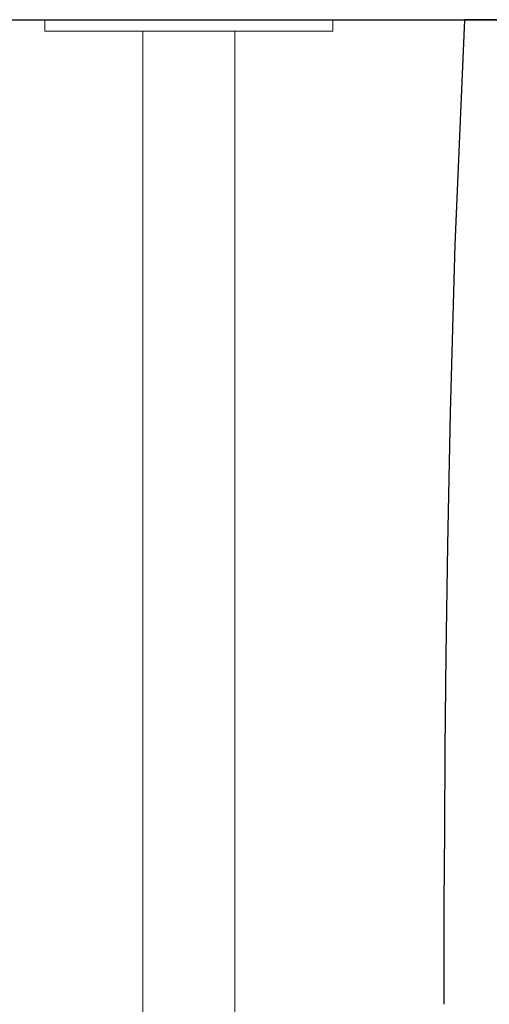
# Model space of a CAD drawing. Header units: millimetres. Extents: x 6161 to 8965, y -9035 to -5431.
# Tile 221 of 256: x 6544 to 6557, y -5982 to -5953. Entities that reach past the tile are written whole.
import ezdxf

# ---------------------------------------------------------------- set-up
doc = ezdxf.new("R2010")
doc.units = ezdxf.units.MM
doc.layers.add('Wyposazenie Wew - Urzadzenia Sanitarne', color=6, linetype='Continuous')
doc.layers.add('Ściany', color=7, linetype='Continuous')

# ---------------------------------------------------------------- blocks, each defined once
blk = doc.blocks.new('Poręcz NPS_Prosta')
at = {"linetype": 'Continuous', "lineweight": 20}
for p, q in [((4.225, 0), (-4.225, 0)), ((-4.225, -0.338), (-4.225, 0)), ((4.225, -0.338), (4.225, 0)), ((4.225, -0.338), (-4.225, -0.338)), ((-1.352, -0.338), (-1.352, -53.665)), ((1.352, -0.338), (1.352, -53.665))]:
    blk.add_line(p, q, dxfattribs=at)
blk = doc.blocks.new('Umywalka KOŁO_bez barier')
at = {"linetype": 'Continuous'}
for points in [[(-26.899, -0.001), (26.899, 0.001)], [(26.9, -0.004), (27.186, -6.611), (27.328, -11.533), (27.406, -15.427), (27.451, -18.652), (27.479, -21.408), (27.496, -23.818), (27.507, -25.96), (27.514, -27.891), (27.515, -28.918)]]:
    blk.add_lwpolyline(points, dxfattribs=at)

msp = doc.modelspace()

# ---------------------------------------------------------------- linework, layer by layer
at = {"layer": 'Ściany'}
msp.add_lwpolyline([(6318.833, -6795.225), (6318.833, -6172.317), (6323.833, -6172.317), (6323.833, -6162.317), (6318.833, -6162.317), (6318.833, -5952.817), (6508.872, -5952.817), (6508.872, -6162.317), (6423.833, -6162.317), (6423.833, -6172.317), (6528.872, -6172.317), (6528.872, -6162.317), (6518.872, -6162.317), (6518.872, -5952.817), (6739.872, -5952.817), (6739.872, -6162.317), (6628.872, -6162.317), (6628.872, -6172.317), (6779.872, -6172.317)], dxfattribs=at)

# ---------------------------------------------------------------- block references
at = {"layer": 'Wyposazenie Wew - Urzadzenia Sanitarne'}
msp.add_blockref('Poręcz NPS_Prosta', (6548.642, -5952.817), dxfattribs=at)
at = {"layer": 'Wyposazenie Wew - Urzadzenia Sanitarne', "xscale": -1}
msp.add_blockref('Umywalka KOŁO_bez barier', (6583.642, -5952.817), dxfattribs=at)

doc.saveas('drawing.dxf')
